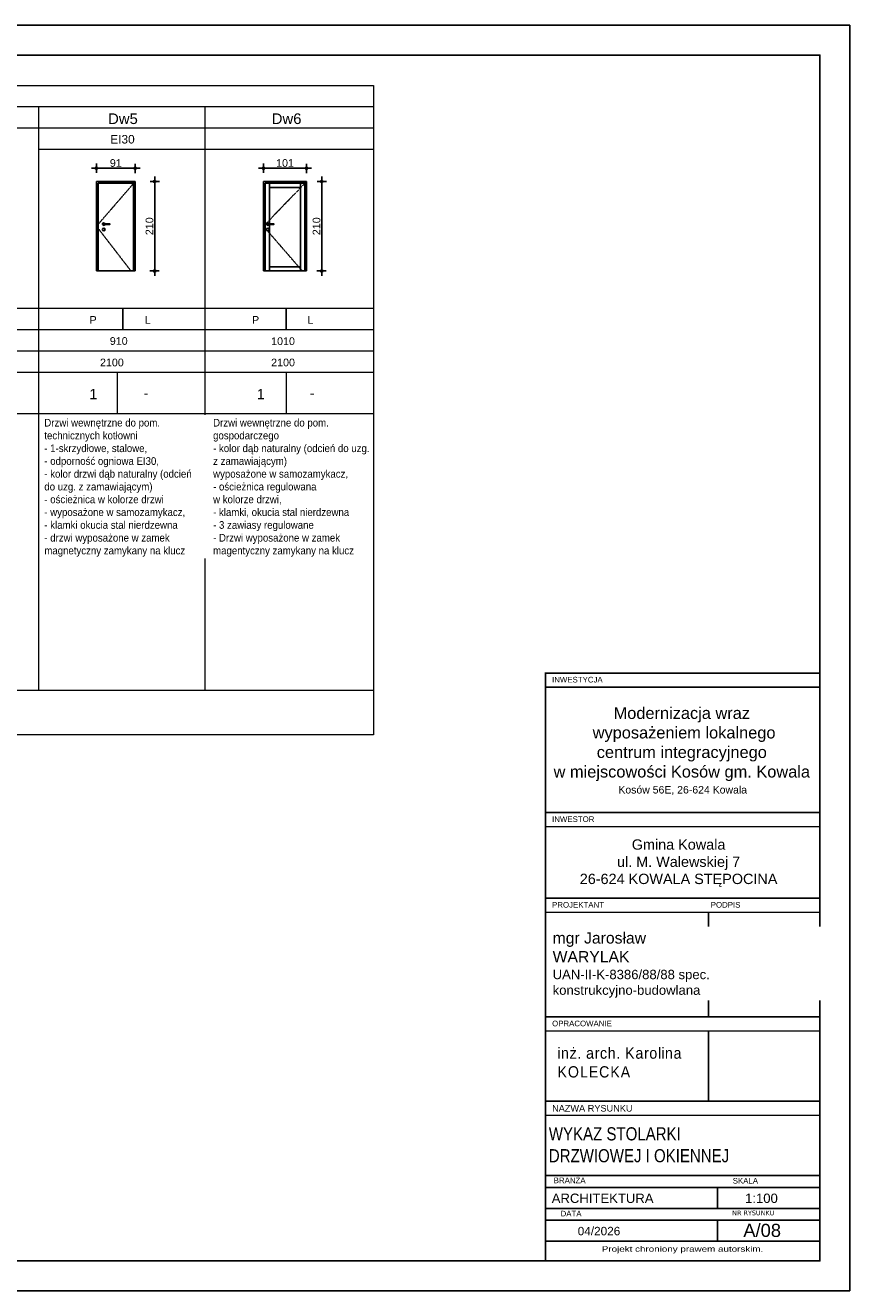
# Model space of a CAD drawing. Header units: millimetres. Extents: x -5941 to 19721, y -9230 to 6433.
# Tile 2 of 204: x -3678 to -1742, y -9230 to -6260. Entities that reach past the tile are written whole.
import ezdxf
from ezdxf.enums import TextEntityAlignment as Align

# ---------------------------------------------------------------- set-up
doc = ezdxf.new("R2010")
doc.units = ezdxf.units.MM
doc.linetypes.add('HIDDEN', pattern=[0.375, 0.25, -0.125])
doc.layers.add('_0', color=7, linetype='Continuous', lineweight=0)
doc.layers.add('A_linie otwarcia okna', color=8, linetype='HIDDEN', lineweight=5)
for name, color, linetype in [('A_opis', 1, 'Continuous'), ('A_OPIS_PPOŻ', 1, 'Continuous'), ('A_wymiary', 55, 'Continuous'), ('A_wymiary wewnętrzne', 55, 'Continuous'), ('elewacja', 7, 'Continuous'), ('O_tabelka', 3, 'Continuous')]:
    doc.layers.add(name, color=color, linetype=linetype)
doc.styles.add('ARIAL', font='arial.ttf', dxfattribs={"width": 0.8})
doc.styles.add('dar-styl', font='arial.ttf')
doc.styles.get("Standard").update_dxf_attribs({"font": 'arial.ttf'})
doc.styles.add('verdena', font='verdana.ttf')
doc.dimstyles.new('Kopia 1_100', dxfattribs={"dimtxt": 18, "dimasz": 0.25, "dimexe": 50, "dimexo": 100, "dimgap": 3, "dimtad": 1, "dimdec": 0, "dimtxsty": 'Standard', "dimblk": 'strzałka', "dimcen": 0.5, "dimse1": 1, "dimse2": 1, "dimclrd": 256, "dimclrt": 7, "dimadec": 0, "dimazin": 0, "dimtfac": 1, "dimtix": 1, "dimtmove": 0, "dimatfit": 0, "dimldrblk": 'strzałka', "dimfxl": 0, "dimarcsym": 0})

# ---------------------------------------------------------------- blocks, each defined once
blk = doc.blocks.new('strzałka')
at = {"layer": 'A_wymiary wewnętrzne'}
h = blk.add_hatch(color=256, dxfattribs=at)
edge = h.paths.add_edge_path()
edge.add_ellipse((0, 0), major_axis=(9.98, 0), ratio=1, start_angle=0, end_angle=360)
for p, q in [((-42, 0), (47, 0)), ((0, 43), (0, -46))]:
    blk.add_line(p, q, dxfattribs=at)
blk.add_circle((0, 0), 9.98, dxfattribs=at)
blk = doc.blocks.new('*D237')
at = {"layer": 'A_wymiary', "lineweight": -2}
blk.add_line((-3374, -6836.4), (-3374, -6626.9), dxfattribs=at)
at = {"layer": 'Defpoints', "color": 0}
for p in [(-3419.8, -6626.6), (-3374, -6626.6), (-3419.8, -6836.6)]:
    blk.add_point(p, dxfattribs=at)
at = {"layer": 'A_wymiary', "lineweight": -2, "xscale": 0.25, "yscale": 0.25, "zscale": 0.25}
for p, rotation in [((-3374, -6626.6), 90), ((-3374, -6836.6), 270)]:
    blk.add_blockref('strzałka', p, dxfattribs=dict(at, rotation=rotation))
at = {"layer": 'A_wymiary', "color": 7, "insert": (-3386.2, -6731.6), "char_height": 18, "attachment_point": 5, "rotation": 90}
blk.add_mtext('210', dxfattribs=at)
blk = doc.blocks.new('*D238')
at = {"layer": 'A_wymiary', "lineweight": -2}
blk.add_line((-3420, -6595.5), (-3510.5, -6595.5), dxfattribs=at)
at = {"layer": 'Defpoints', "color": 0}
for p in [(-3510.8, -6595.5), (-3510.8, -6626.6), (-3419.8, -6626.6)]:
    blk.add_point(p, dxfattribs=at)
at = {"layer": 'A_wymiary', "lineweight": -2, "xscale": 0.25, "yscale": 0.25, "zscale": 0.25, "rotation": 180}
blk.add_blockref('strzałka', (-3510.8, -6595.5), dxfattribs=at)
at = {"layer": 'A_wymiary', "lineweight": -2, "xscale": 0.25, "yscale": 0.25, "zscale": 0.25}
blk.add_blockref('strzałka', (-3419.8, -6595.5), dxfattribs=at)
at = {"layer": 'A_wymiary', "color": 7, "insert": (-3465.3, -6583.3), "char_height": 18, "attachment_point": 5}
blk.add_mtext('91', dxfattribs=at)
blk = doc.blocks.new('*D246')
at = {"layer": 'A_wymiary', "lineweight": -2}
blk.add_line((-2981.8, -6836.4), (-2981.8, -6626.9), dxfattribs=at)
at = {"layer": 'Defpoints', "color": 0}
for p in [(-3017.5, -6626.6), (-2981.8, -6626.6), (-3017.5, -6836.6)]:
    blk.add_point(p, dxfattribs=at)
at = {"layer": 'A_wymiary', "lineweight": -2, "xscale": 0.25, "yscale": 0.25, "zscale": 0.25}
for p, rotation in [((-2981.8, -6626.6), 90), ((-2981.8, -6836.6), 270)]:
    blk.add_blockref('strzałka', p, dxfattribs=dict(at, rotation=rotation))
at = {"layer": 'A_wymiary', "color": 7, "insert": (-2994, -6731.6), "char_height": 18, "attachment_point": 5, "rotation": 90}
blk.add_mtext('210', dxfattribs=at)
blk = doc.blocks.new('*D247')
at = {"layer": 'A_wymiary', "lineweight": -2}
blk.add_line((-3017.8, -6595.5), (-3118.3, -6595.5), dxfattribs=at)
at = {"layer": 'Defpoints', "color": 0}
for p in [(-3118.5, -6595.5), (-3118.5, -6626.6), (-3017.5, -6626.6)]:
    blk.add_point(p, dxfattribs=at)
at = {"layer": 'A_wymiary', "lineweight": -2, "xscale": 0.25, "yscale": 0.25, "zscale": 0.25, "rotation": 180}
blk.add_blockref('strzałka', (-3118.5, -6595.5), dxfattribs=at)
at = {"layer": 'A_wymiary', "lineweight": -2, "xscale": 0.25, "yscale": 0.25, "zscale": 0.25}
blk.add_blockref('strzałka', (-3017.5, -6595.5), dxfattribs=at)
at = {"layer": 'A_wymiary', "color": 7, "insert": (-3068, -6583.3), "char_height": 18, "attachment_point": 5}
blk.add_mtext('101', dxfattribs=at)

msp = doc.modelspace()

# ---------------------------------------------------------------- linework, layer by layer
for p, q in [((-3510.763, -6626.635), (-3510.763, -6836.635)), ((-3510.763, -6626.635), (-3419.763, -6626.635)), ((-3419.763, -6626.635), (-3419.763, -6836.635)), ((-3118.548, -6626.635), (-3118.548, -6836.635)), ((-3118.548, -6626.635), (-3017.548, -6626.635)), ((-3017.548, -6626.635), (-3017.548, -6836.635)), ((-3448.765, -6924.885), (-3448.765, -6974.885)), ((-3065.14, -6924.885), (-3065.14, -6974.885))]:
    msp.add_line(p, q)
at = {"color": 4, "ltscale": 12}
for p, q in [((-3506.763, -6630.635), (-3423.763, -6630.635)), ((-3506.763, -6630.635), (-3506.763, -6836.635)), ((-3423.763, -6630.635), (-3423.763, -6836.635)), ((-3114.548, -6630.635), (-3021.548, -6630.635)), ((-3114.548, -6630.635), (-3114.548, -6836.635)), ((-3104.548, -6630.635), (-3104.548, -6836.635)), ((-3104.548, -6640.635), (-3031.548, -6640.635)), ((-3031.548, -6630.635), (-3031.548, -6836.635)), ((-3021.548, -6630.635), (-3021.548, -6836.635)), ((-3104.548, -6826.635), (-3031.548, -6826.635))]:
    msp.add_line(p, q, dxfattribs=at)
for points in [[(-3494.545, -6727.635), (-3494.545, -6725.635), (-3479.545, -6725.635), (-3479.545, -6727.635), (-3494.545, -6727.635)], [(-3109.33, -6727.635), (-3109.33, -6725.635), (-3094.33, -6725.635), (-3094.33, -6727.635), (-3109.33, -6727.635)]]:
    msp.add_lwpolyline(points, close=True, dxfattribs=at)
for centre in [(-3493.545, -6739.13), (-3108.33, -6739.13)]:
    msp.add_circle(centre, 3, dxfattribs=at)
for centre in [(-3493.545, -6726.635), (-3108.33, -6726.635)]:
    msp.add_arc(centre, 3, 19.471221, 340.528779, dxfattribs=at)
at = {"layer": '_0'}
for p, q in [((-5558.147, -6400.905), (-2860.508, -6400.905)), ((-5558.147, -6450.905), (-2860.508, -6450.905)), ((-3646.833, -6450.905), (-3646.833, -7821.504)), ((-3646.833, -6450.905), (-3646.833, -7821.504)), ((-3646.833, -6450.905), (-3646.833, -7821.504)), ((-3646.833, -6450.905), (-3646.833, -7121.964)), ((-3646.833, -6450.905), (-3646.833, -7121.964)), ((-3646.833, -6450.905), (-3646.833, -7121.964)), ((-3256.183, -6450.905), (-3256.183, -7821.504)), ((-5182.147, -6500.905), (-2860.508, -6500.905)), ((-3646.833, -6550.905), (-3256.183, -6550.905)), ((-3256.183, -6550.905), (-2860.508, -6550.905)), ((-2860.508, -6924.885), (-5182.147, -6924.885)), ((-2860.508, -6974.885), (-5182.147, -6974.885)), ((-2860.508, -7024.885), (-5182.147, -7024.885)), ((-2860.508, -7074.885), (-5442.147, -7074.885)), ((-2860.508, -7074.885), (-5182.147, -7074.885)), ((-3461.797, -7074.885), (-3461.797, -7171.964)), ((-3065.14, -7074.885), (-3065.14, -7171.964)), ((-2860.508, -7171.964), (-5558.147, -7171.964)), ((-2860.508, -7821.504), (-5182.147, -7821.504)), ((-2860.508, -7925.595), (-5558.147, -7925.595))]:
    msp.add_line(p, q, dxfattribs=at)
at = {"layer": 'A_linie otwarcia okna'}
for points in [[(-3419.763, -6626.635), (-3510.763, -6731.635), (-3429.763, -6836.635)], [(-3017.548, -6626.635), (-3118.548, -6731.635), (-3027.548, -6836.635)]]:
    msp.add_lwpolyline(points, dxfattribs=at)
at = {"layer": 'elewacja', "ltscale": 12}
for p, q in [((-3510.763, -6836.635), (-3419.763, -6836.635)), ((-3118.548, -6836.635), (-3017.548, -6836.635))]:
    msp.add_line(p, q, dxfattribs=at)
at = {"layer": 'O_tabelka', "color": 0}
for p, q in [((-2073.628, -8341.853), (-2073.628, -8587.45)), ((-2073.628, -8620.45), (-2073.628, -8785.377)), ((-2456.413, -8785.377), (-1812.313, -8785.377)), ((-2456.413, -8785.377), (-1812.313, -8785.377)), ((-2456.413, -8785.377), (-1812.313, -8785.377)), ((-2052.313, -8987.411), (-2052.313, -9036.911)), ((-2052.313, -9064.411), (-2052.313, -9113.911))]:
    msp.add_line(p, q, dxfattribs=at)
at = {"layer": 'O_tabelka', "color": 0, "const_width": 3.593}
for points in [[(-2456.413, -7780.431), (-1812.313, -7780.431), (-1812.313, -7813.431), (-2456.413, -7813.431)], [(-2456.413, -8107.857), (-1812.313, -8107.857), (-1812.313, -8140.857), (-2456.413, -8140.857)], [(-2456.413, -8308.853), (-1812.313, -8308.853), (-1812.313, -8341.853), (-2456.413, -8341.853)], [(-2456.413, -8587.45), (-1812.313, -8587.45), (-1812.313, -8620.45), (-2456.413, -8620.45)], [(-2456.413, -8785.377), (-1812.313, -8785.377), (-1812.313, -8818.377), (-2456.413, -8818.377)]]:
    msp.add_lwpolyline(points, close=True, dxfattribs=at)
at = {"layer": 'O_tabelka', "color": 0}
msp.add_lwpolyline([(-2456.413, -7780.431), (-1812.313, -7780.431), (-1812.313, -9160), (-2456.413, -9160)], close=True, dxfattribs=at)
for points in [[(-2456.413, -8785.377), (-1812.313, -8785.377)], [(-2456.413, -8959.911), (-1812.313, -8959.911)], [(-2456.413, -8987.411), (-1812.313, -8987.411)], [(-2456.413, -9036.911), (-1812.313, -9036.911)], [(-2456.413, -9064.411), (-1812.313, -9064.411)], [(-2456.413, -9113.911), (-1812.313, -9113.911)]]:
    msp.add_lwpolyline(points, dxfattribs=at)
at = {"layer": 'O_tabelka', "color": 0, "ltscale": 10}
msp.add_lwpolyline([(-2456.413, -8959.911), (-1812.313, -8959.911)], dxfattribs=at)

# ---------------------------------------------------------------- texts
for s, height, p in [('Dw5', 25, (-3483.388, -6491.707)), ('Dw6', 25, (-3099.183, -6491.707)), ('P', 18, (-3526.869, -6960.38)), ('L', 18, (-3397.089, -6960.38)), ('P', 18, (-3145.479, -6960.38)), ('L', 18, (-3015.698, -6960.38)), ('910', 18, (-3479.372, -7009.934)), ('1010', 18, (-3100.629, -7010.38)), ('2100', 18, (-3502.44, -7060.38)), ('2100', 18, (-3100.595, -7060.38)), ('1', 24, (-3527.383, -7137.529)), ('-', 24, (-3400.038, -7134.941)), ('1', 24, (-3134.039, -7137.529)), ('-', 24, (-3009.899, -7134.941))]:
    msp.add_text(s, height=height).set_placement(p)
at = {"layer": 'A_opis', "color": 0, "style": 'ARIAL', "width": 1.25}
msp.add_text('Projekt chroniony prawem autorskim.', height=13.2, dxfattribs=at).set_placement((-2324.267, -9138.7))
at = {"layer": 'O_tabelka', "color": 0, "attachment_point": 1}
for s, insert, char_height, width in [('{\\fArial|b0|i0|c238|p34;INWESTYCJA}', (-2441.071, -7789.231), 13.2, 805.93333), ('INWESTOR', (-2441.013, -8116.657), 13.2, 805.93333), ('{\\fArial|b0|i0|c238|p34;PROJEKTANT}', (-2441.013, -8317.653), 13.2, 256.41448), ('{\\fArial|b0|i0|c238|p34;PODPIS}', (-2068.486, -8317.653), 13.2, 189.93333), ('OPRACOWANIE', (-2441.013, -8596.25), 13.2, 256.41448), ('{\\fArial|b0|i0|c238|p34;NAZWA RYSUNKU}', (-2441.013, -8794.177), 15.4, 256.41448), ('{\\fArial|b0|i0|c238|p34;BRANŻA}', (-2437.147, -8964.445), 13.2, 256.41448), ('{\\fArial|b0|i0|c238|p34;SKALA}', (-2016.913, -8965.411), 13.2, 256.41448), ('{\\fArial|b0|i0|c238|p34;DATA}', (-2421.013, -9042.411), 13.2, 256.41448)]:
    msp.add_mtext(s, dxfattribs=dict(at, insert=insert, char_height=char_height, width=width))
at = {"layer": 'O_tabelka', "color": 0}
for s, insert, char_height, width, attachment_point, style in [('{\\W1;Modernizacja wraz \\P wyposażeniem lokalnego \\Pcentrum integracyjnego \\Pw miejscowości Kosów gm. Kowala}', (-2136.46, -7860.468), 27.5, 621.13252, 2, 'ARIAL'), ('{\\W1;Kosów 56E, 26-624 Kowala}', (-2134.363, -8066.315), 17.6, 644.09982, 8, 'ARIAL'), ('{\\W1;Gmina Kowala\\Pul. M. Walewskiej 7\\P26-624 KOWALA STĘPOCINA}', (-2144.023, -8170.693), 24.2, 631.04636, 2, 'ARIAL'), ('NR RYSUNKU', (-2018.313, -9041.911), 11, 476.83883, 1, 'verdena')]:
    msp.add_mtext(s, dxfattribs=dict(at, insert=insert, char_height=char_height, width=width, attachment_point=attachment_point, style=style))
at = {"layer": 'O_tabelka', "color": 0, "ltscale": 10, "attachment_point": 4, "style": 'ARIAL'}
for s, insert, char_height, width in [('\\pt80,110;{\\A1;\\fArial Narrow|b0|i0|c238|p34;\\W1.37500x;\\T1.10000;inż. arch. Karolina}\\P\\pt80,110;{\\A1;\\fArial Narrow|b0|i0|c238|p34;\\W1.37500x;\\T1.10000;KOLECKA}', (-2428.291, -8694.521), 26.4, 626.05434), ('{\\fArial Narrow|b0|i0|c238|p34;\\W1;WYKAZ STOLARKI \\PDRZWIOWEJ I OKIENNEJ}', (-2448.658, -8887.714), 30.8, 779.0404)]:
    msp.add_mtext(s, dxfattribs=dict(at, insert=insert, char_height=char_height, width=width))
at = {"layer": 'O_tabelka', "color": 0, "ltscale": 10, "style": 'ARIAL'}
msp.add_attdef('ARCHITEKTURA', text='BRANŻA', height=22, dxfattribs=at).set_placement((-2441.867, -9013.078), align=Align.MIDDLE_LEFT)
for tag, text, height, p in [('1:100', 'SKALA', 22, (-1949.482, -9013.078)), ('04/2026', 'DATA', 19.8, (-2330.879, -9090.078)), ('A/08', '_', 30.8, (-1947.8, -9088.432, 0))]:
    msp.add_attdef(tag, text=text, height=height, dxfattribs=at).set_placement(p, align=Align.MIDDLE_CENTER)

# ---------------------------------------------------------------- dimensions: what is measured, and where the dimension line sits
at = {"layer": 'A_wymiary'}
for base, p1, p2, picture, middle in [((-3510.763, -6595.486), (-3419.763, -6626.635), (-3510.763, -6626.635), '*D238', (-3465.263, -6583.296)), ((-3118.548, -6595.486), (-3017.548, -6626.635), (-3118.548, -6626.635), '*D247', (-3068.048, -6583.296))]:
    dim = msp.add_linear_dim(base=base, p1=p1, p2=p2, dimstyle='Kopia 1_100', dxfattribs=at)
    dim.commit()
    dim.dimension.update_dxf_attribs({"geometry": picture, "text_midpoint": middle})
for base, p1, p2, picture, middle in [((-3374.023, -6626.635), (-3419.763, -6836.635), (-3419.763, -6626.635), '*D237', (-3386.213, -6731.635)), ((-2981.808, -6626.635), (-3017.548, -6836.635), (-3017.548, -6626.635), '*D246', (-2993.998, -6731.635))]:
    dim = msp.add_linear_dim(base=base, p1=p1, p2=p2, angle=90, dimstyle='Kopia 1_100', dxfattribs=at)
    dim.commit()
    dim.dimension.update_dxf_attribs({"geometry": picture, "text_midpoint": middle})

# ---------------------------------------------------------------- next in the draw order: texts
at = {"insert": (-3236.848, -7183.703), "char_height": 18, "width": 381.19903, "attachment_point": 1, "bg_fill": 2}
msp.add_mtext('{\\W0.90000x;Drzwi wewnętrzne do pom. }{\\W0.90000x;gospodarczego }\\P\\pt0.012346;{\\W0.90000x;- kolor dąb naturalny (odcień do uzg. }{\\W0.90000x;z zamawiającym)}\\P\\pt0.012346;{\\W0.90000x;wyposażone w samozamykacz, }\\P\\pt0.012346;{\\W0.90000x;- ościeżnica regulowana}\\P\\pt0.012346;{\\W0.90000x;w kolorze drzwi, }\\P\\pt0.012346;{\\W0.90000x;- klamki, okucia stal nierdzewna}\\P\\pt0.012346;{\\W0.90000x;- 3 zawiasy regulowane}\\P\\pt0.012346;{\\W0.90000x;- Drzwi wyposażone w zamek  }{\\W0.90000x;magentyczny zamykany na klucz}', dxfattribs=at)
at = {"layer": 'A_OPIS_PPOŻ', "color": 12, "insert": (-3449.676, -6527.563), "char_height": 20, "width": 61.38889, "attachment_point": 5, "style": 'dar-styl', "bg_fill": 2}
msp.add_mtext('EI30', dxfattribs=at)

# ---------------------------------------------------------------- next in the draw order: linework, layer by layer
at = {"layer": '_0'}
msp.add_line((-2860.508, -6400.905), (-2860.508, -7925.595), dxfattribs=at)

# ---------------------------------------------------------------- next in the draw order: texts
at = {"insert": (-3633.058, -7183.703), "char_height": 18, "width": 381.19903, "attachment_point": 1, "bg_fill": 2}
msp.add_mtext('{\\W0.90000x;Drzwi wewnętrzne do pom. }{\\W0.90000x;technicznych kotłowni}\\P{\\W0.90000x;- 1-skrzydłowe, stalowe, }\\P{\\W0.90000x;- odporność ogniowa EI30,}\\P\\pt0.000686;{\\W0.90000x;- kolor drzwi dąb naturalny (odcień }\\P\\pt0.000686;{\\W0.90000x;do uzg. z zamawiającym)}\\P\\pt0.000686;{\\W0.90000x;- ościeżnica w kolorze drzwi}\\P\\pt0.000686;{\\W0.90000x;- wyposażone w samozamykacz, }\\P\\pt0.000686;{\\W0.90000x;- klamki okucia stal nierdzewna}\\P\\pt0.000686;{\\W0.90000x;- drzwi wyposażone w zamek }{\\W0.90000x;magnetyczny zamykany na klucz}', dxfattribs=at)

# ---------------------------------------------------------------- next in the draw order: linework, layer by layer
for points in [[(-5940.558, -9230), (-1742.313, -9230), (-1742.313, -6260), (-5940.558, -6260)], [(-5790.558, -9160), (-1812.313, -9160), (-1812.313, -6330), (-5790.558, -6330)]]:
    msp.add_lwpolyline(points, close=True)

# ---------------------------------------------------------------- next in the draw order: texts
at = {"layer": 'O_tabelka', "color": 0, "ltscale": 10, "insert": (-2439.67, -8465.481), "char_height": 26.4, "width": 626.05434, "attachment_point": 4, "style": 'ARIAL', "bg_fill": 2}
msp.add_mtext('\\pt0.000033,0.000045,0.00007;{\\A1;\\W1.25000x;mgr Jarosław}\\P\\pt0.000033,0.000045,0.00007;{\\A1;\\W1.25000x;WARYLAK}\\P\\pt0.407986;{\\A1;\\H0.83333x;\\W1.25000x;UAN-II-K-8386/88/88 spec. }{\\A1;\\H0.83333x;\\W1.25000x;konstrukcyjno-budowlana}', dxfattribs=at)

doc.saveas('drawing.dxf')
